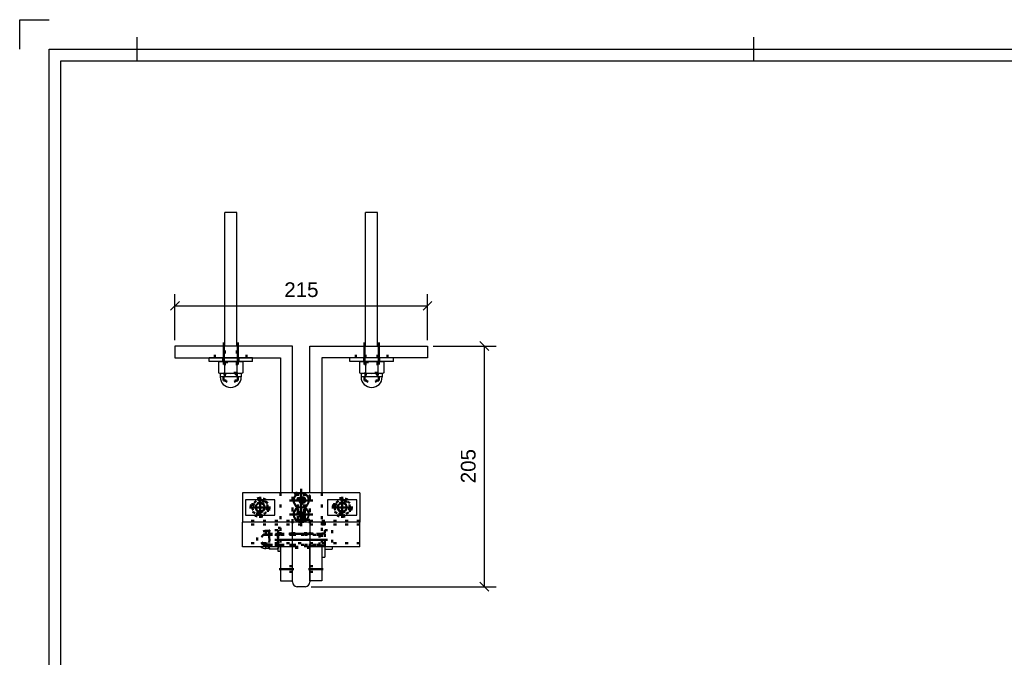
# Model space of a CAD drawing. Header units: millimetres. Extents: x -8 to 412, y -361 to -64.
# Tile 3 of 5: x -8 to 160, y -172 to -64. Entities that reach past the tile are written whole.
import ezdxf

# ---------------------------------------------------------------- set-up
doc = ezdxf.new("R2010")
doc.units = ezdxf.units.MM
doc.linetypes.add('DOT', pattern=[2, 0.5, -1.5])
doc.linetypes.add('STRICHPUNKT2', pattern=[18.5, 10, -4, 0.5, -4])
doc.layers.get('0').update_dxf_attribs({"linetype": 'CONTINUOUS'})
for name, color, linetype in [('DIM49', 4, 'CONTINUOUS'), ('LE_GREEN', 3, 'CONTINUOUS'), ('LE_RED', 1, 'CONTINUOUS'), ('TXT_DIM49', 2, 'CONTINUOUS')]:
    doc.layers.add(name, color=color, linetype=linetype)
doc.layers.add('LE_ALL', color=7, linetype='CONTINUOUS', lineweight=50)
doc.styles.add('ARIAL', font='arial.ttf')

# ---------------------------------------------------------------- blocks, each defined once
blk = doc.blocks.new('DINA3_00002', base_point=(405.05, -353.59))
for p, q in [((12.05, -70.59), (12.05, -66.59)), ((117.05, -66.59), (117.05, -70.59)), ((-0.95, -353.59), (-0.95, -70.59)), ((-0.95, -70.59), (405.05, -70.59))]:
    blk.add_line(p, q)
for points in [[(-7.95, -68.59), (-7.95, -63.59), (-2.95, -63.59)], [(-2.95, -355.59), (-2.95, -68.59), (407.05, -68.59)]]:
    blk.add_lwpolyline(points)
blk = doc.blocks.new('_ZBL0008_00001')
blk.add_blockref('DINA3_00002', (405.05, -353.59))
blk = doc.blocks.new('_D1', base_point=(69.7, -142.57))
at = {"layer": 'DIM49', "color": 1}
for p, q in [((71.95, -119.94), (70.45, -118.44)), ((62.5, -119.19), (73.2, -119.19)), ((71.2, -160.19), (71.2, -119.19)), ((41.7, -160.19), (73.2, -160.19)), ((70.45, -159.44), (71.95, -160.94))]:
    blk.add_line(p, q, dxfattribs=at)
at = {"layer": 'TXT_DIM49', "style": 'ARIAL'}
blk.add_text('205', height=2.5, rotation=90.0002, dxfattribs=at).set_placement((69.7, -142.57))
blk = doc.blocks.new('BALUSTER PROFIEL 80X15 R4_00101', base_point=(39.84, -148.86))
for p, q in [((38.5, -159.39), (38.5, -149.19)), ((41.5, -149.19), (41.5, -159.39)), ((40.7, -160.19), (39.3, -160.19))]:
    blk.add_line(p, q)
blk.add_lwpolyline([(41.5, -149.19), (38.5, -149.19)])
for centre, start, end in [((39.3, -159.39), 180, -90), ((40.7, -159.39), -90, 0)]:
    blk.add_arc(centre, 0.8, start, end)
at = {"layer": 'LE_ALL', "color": 3, "linetype": 'DOT'}
for p, q in [((39.4, -144.19), (39.4, -148.79)), ((40.6, -144.19), (40.6, -148.79)), ((39.4, -148.79), (38.5, -148.79)), ((41.5, -148.79), (40.6, -148.79)), ((38.5, -151.09), (41.5, -151.09)), ((38.5, -153.29), (41.5, -153.29)), ((41.5, -153.59), (38.5, -153.59))]:
    blk.add_line(p, q, dxfattribs=at)
for points in [[(38.5, -149.19), (38.5, -144.99, -0.414214), (39.3, -144.19)], [(39.84, -146.07, 0.493526), (40.6, -145.49, 0.876436), (39.42, -145.33)], [(39.84, -148.47, 0.493526), (40.6, -147.89, 0.876436), (39.42, -147.73)]]:
    blk.add_lwpolyline(points, format="xyb", dxfattribs=at)
for points in [[(41.5, -144.99), (41.5, -149.19)], [(39.84, -148.86), (39.51, -148.81), (39.42, -148.79)], [(39.84, -148.86), (40.26, -148.85), (40.57, -148.8), (40.6, -148.79)]]:
    blk.add_lwpolyline(points, dxfattribs=at)
blk.add_arc((40.7, -144.99), 0.8, 0, 90, dxfattribs=at)
blk.add_blockref('_D1', (69.7, -142.57))
blk = doc.blocks.new('_00103', base_point=(42.1, -151.19))
at = {"layer": 'LE_ALL', "color": 1, "linetype": 'STRICHPUNKT2'}
for p, q in [((40, -143.89), (40, -149.09)), ((40, -145.49), (39.1, -145.49)), ((40, -145.49), (40, -144.59)), ((40, -145.49), (40.9, -145.49)), ((40, -145.49), (40, -146.39)), ((40, -147.89), (40, -146.99)), ((40, -147.89), (39.1, -147.89)), ((40, -147.89), (40.9, -147.89)), ((40, -147.89), (40, -148.79)), ((42.1, -151.19), (37.9, -151.19)), ((42.05, -152.19), (37.95, -152.19)), ((42.05, -152.19), (37.95, -152.19)), ((42.05, -152.19), (37.95, -152.19)), ((42.05, -152.19), (37.95, -152.19))]:
    blk.add_line(p, q, dxfattribs=at)
blk = doc.blocks.new('_00102')
blk.add_blockref('_00103', (42.1, -151.19))
blk = doc.blocks.new('DIN 13-M6_00105', base_point=(40.5, -144.19))
at = {"layer": 'LE_ALL', "color": 3, "linetype": 'DOT'}
for p, q in [((39.4, -144.19), (39.4, -148.79)), ((39.5, -144.19), (39.5, -148.79)), ((40.5, -144.19), (40.5, -148.79)), ((40.6, -144.19), (40.6, -148.79))]:
    blk.add_line(p, q, dxfattribs=at)
for points in [[(39.84, -148.86), (39.51, -148.81), (39.42, -148.79)], [(39.5, -148.79), (39.53, -148.8), (39.66, -148.82), (39.78, -148.83), (40.02, -148.84), (40.35, -148.82), (40.5, -148.79)], [(40.5, -148.79), (40.47, -148.8), (40.33, -148.82), (40.22, -148.83), (39.98, -148.84), (39.65, -148.82), (39.5, -148.79)], [(39.84, -148.86), (40.26, -148.85), (40.57, -148.8), (40.6, -148.79)]]:
    blk.add_lwpolyline(points, dxfattribs=at)
blk = doc.blocks.new('DIN 13-M6_00104')
blk.add_blockref('DIN 13-M6_00105', (40.5, -144.19))
blk = doc.blocks.new('DIN 76-M6_00107', base_point=(40.5, -145.49))
at = {"layer": 'LE_ALL', "color": 3, "linetype": 'DOT'}
for centre in [(40, -145.49), (40, -147.89)]:
    blk.add_circle(centre, 0.5, dxfattribs=at)
for centre, start, end in [((40, -145.49), 0, 164.9299), ((40, -145.49), -105.0701, 0), ((40, -147.89), 0, 164.9299), ((40, -147.89), -105.0701, 0)]:
    blk.add_arc(centre, 0.6, start, end, dxfattribs=at)
blk = doc.blocks.new('DIN 76-M6_00106')
blk.add_blockref('DIN 76-M6_00107', (40.5, -145.49))
blk = doc.blocks.new('BALUSTER PROFIEL 80X15 R4_00100')
for name, p in [('BALUSTER PROFIEL 80X15 R4_00101', (39.84, -148.86)), ('_00102', (0, 0)), ('DIN 13-M6_00104', (0, 0)), ('DIN 76-M6_00106', (0, 0))]:
    blk.add_blockref(name, p)
blk = doc.blocks.new('_D2', base_point=(37.12, -110.84))
at = {"layer": 'DIM49', "color": 1}
for p, q in [((18.5, -118.19), (18.5, -110.34)), ((61.5, -118.19), (61.5, -110.34)), ((19.25, -111.59), (17.75, -113.09)), ((18.5, -112.34), (61.5, -112.34)), ((60.75, -113.09), (62.25, -111.59))]:
    blk.add_line(p, q, dxfattribs=at)
at = {"layer": 'TXT_DIM49', "style": 'ARIAL'}
blk.add_text('215', height=2.5, dxfattribs=at).set_placement((37.12, -110.84))
blk = doc.blocks.new('Hoeklijn 200x100x10_00109', base_point=(29.2, -121.19))
for p, q in [((38.5, -144.19), (38.5, -119.19)), ((36.5, -153.39), (36.5, -159.19)), ((36.5, -159.19), (38.5, -159.19))]:
    blk.add_line(p, q)
for points in [[(38.5, -119.19), (18.5, -119.19), (18.5, -121.19), (36.5, -121.19)], [(36.5, -121.19), (36.5, -144.19)], [(38.5, -159.19), (38.5, -153.39)]]:
    blk.add_lwpolyline(points)
at = {"layer": 'LE_ALL', "color": 3, "linetype": 'DOT'}
for p, q in [((25.3, -121.19), (25.3, -119.19)), ((26.8, -119.19), (26.8, -121.19)), ((29.2, -121.19), (29.2, -119.19)), ((30.7, -121.19), (30.7, -119.19)), ((36.5, -144.19), (36.5, -153.39)), ((38.5, -153.39), (38.5, -144.19)), ((38.5, -151.14), (36.5, -151.14)), ((38.5, -153.24), (36.5, -153.24)), ((38.5, -156.69), (36.5, -156.69)), ((38.5, -157.69), (36.5, -157.69))]:
    blk.add_line(p, q, dxfattribs=at)
blk.add_blockref('_D2', (37.12, -110.84))
blk = doc.blocks.new('_00111', base_point=(29.2, -121.79))
at = {"layer": 'LE_ALL', "color": 1, "linetype": 'STRICHPUNKT2'}
for p, q in [((26.8, -121.79), (26.8, -118.59)), ((29.2, -121.79), (29.2, -118.59)), ((39.02, -152.19), (35.97, -152.19)), ((39.02, -152.19), (35.97, -152.19)), ((38.75, -157.19), (36.25, -157.19))]:
    blk.add_line(p, q, dxfattribs=at)
blk = doc.blocks.new('_00110')
blk.add_blockref('_00111', (29.2, -121.79))
blk = doc.blocks.new('Hoeklijn 200x100x10_00108')
for name, p in [('Hoeklijn 200x100x10_00109', (29.2, -121.19)), ('_00110', (0, 0))]:
    blk.add_blockref(name, p)
blk = doc.blocks.new('Hoeklijn 200x100x10_00113', base_point=(50.8, -119.19))
for p, q in [((41.5, -144.19), (41.5, -119.19)), ((43.5, -153.39), (43.5, -159.19)), ((43.5, -159.19), (41.5, -159.19))]:
    blk.add_line(p, q)
for points in [[(41.5, -119.19), (61.5, -119.19), (61.5, -121.19), (43.5, -121.19)], [(43.5, -121.19), (43.5, -144.19)], [(41.5, -159.19), (41.5, -153.39)]]:
    blk.add_lwpolyline(points)
at = {"layer": 'LE_ALL', "color": 3, "linetype": 'DOT'}
for p, q in [((49.3, -121.19), (49.3, -119.19)), ((50.8, -119.19), (50.8, -121.19)), ((53.2, -119.19), (53.2, -121.19)), ((54.7, -121.19), (54.7, -119.19)), ((41.5, -153.39), (41.5, -144.19)), ((43.5, -144.19), (43.5, -153.39)), ((41.5, -151.14), (43.5, -151.14)), ((41.5, -153.24), (43.5, -153.24)), ((41.5, -156.69), (43.5, -156.69)), ((41.5, -157.69), (43.5, -157.69))]:
    blk.add_line(p, q, dxfattribs=at)
blk = doc.blocks.new('_00115', base_point=(50.8, -121.79))
at = {"layer": 'LE_ALL', "color": 1, "linetype": 'STRICHPUNKT2'}
for p, q in [((50.8, -121.79), (50.8, -118.59)), ((53.2, -121.79), (53.2, -118.59)), ((40.97, -152.19), (44.02, -152.19)), ((40.97, -152.19), (44.02, -152.19)), ((41.25, -157.19), (43.75, -157.19))]:
    blk.add_line(p, q, dxfattribs=at)
blk = doc.blocks.new('_00114')
blk.add_blockref('_00115', (50.8, -121.79))
blk = doc.blocks.new('Hoeklijn 200x100x10_00112')
for name, p in [('_00114', (0, 0)), ('Hoeklijn 200x100x10_00113', (50.8, -119.19))]:
    blk.add_blockref(name, p)
blk = doc.blocks.new('Precisie buis 22x3_00117', base_point=(50, -149.59))
for p, q in [((30, -153.39), (30, -149.19)), ((50, -153.39), (50, -149.19)), ((38.5, -153.39), (30, -153.39))]:
    blk.add_line(p, q)
blk.add_lwpolyline([(50, -153.39), (41.5, -153.39)])
at = {"layer": 'LE_ALL', "color": 3, "linetype": 'DOT'}
for p, q in [((50, -148.99), (30, -148.99)), ((50, -149.59), (30, -149.59)), ((50, -152.79), (30, -152.79)), ((41.5, -153.39), (38.5, -153.39))]:
    blk.add_line(p, q, dxfattribs=at)
blk = doc.blocks.new('Precisie buis 22x3_00116')
blk.add_blockref('Precisie buis 22x3_00117', (50, -149.59))
blk = doc.blocks.new('153.1.100 100 x 5 50 x 47 PM6_00119', base_point=(33, -145.49))
for p, q in [((30, -144.19), (30, -149.19)), ((39.57, -144.19), (30, -144.19)), ((50, -144.19), (40.43, -144.19)), ((50, -144.19), (50, -149.19)), ((39.57, -149.19), (30, -149.19))]:
    blk.add_line(p, q)
for points in [[(40.43, -144.19), (39.57, -144.19, 0.654123), (39.34, -146.69), (40.66, -146.69)], [(50, -149.19), (40.43, -149.19, 0.654123), (40.66, -146.69, 0.654123), (40.43, -144.19)], [(39.34, -146.69, 0.654123), (39.57, -149.19), (40.43, -149.19)]]:
    blk.add_lwpolyline(points, format="xyb")
at = {"layer": 'LE_ALL', "color": 3, "linetype": 'DOT'}
for centre, radius in [((33, -146.69), 1.2), ((40, -145.49), 0.66), ((47, -146.69), 1.2), ((40, -147.89), 0.66)]:
    blk.add_circle(centre, radius, dxfattribs=at)
blk = doc.blocks.new('_00121', base_point=(47, -146.69))
at = {"layer": 'LE_ALL', "color": 1, "linetype": 'STRICHPUNKT2'}
for p, q in [((40, -145.49), (40, -143.52)), ((40, -145.49), (40, -144.23)), ((33, -146.69), (33, -144.89)), ((33, -146.69), (33, -144.89)), ((40, -145.49), (38.03, -145.49)), ((40, -145.49), (38.74, -145.49)), ((40, -145.49), (41.97, -145.49)), ((40, -145.49), (40, -147.46)), ((40, -145.49), (41.26, -145.49)), ((40, -145.49), (40, -146.75)), ((47, -146.69), (47, -144.89)), ((47, -146.69), (47, -144.89)), ((33, -146.69), (31.2, -146.69)), ((33, -146.69), (31.2, -146.69)), ((33, -146.69), (34.8, -146.69)), ((33, -146.69), (33, -148.49)), ((33, -146.69), (34.8, -146.69)), ((33, -146.69), (33, -148.49)), ((40, -147.89), (40, -145.92)), ((40, -147.89), (40, -146.63)), ((47, -146.69), (45.2, -146.69)), ((47, -146.69), (45.2, -146.69)), ((47, -146.69), (48.8, -146.69)), ((47, -146.69), (47, -148.49)), ((47, -146.69), (48.8, -146.69)), ((47, -146.69), (47, -148.49)), ((40, -147.89), (38.03, -147.89)), ((40, -147.89), (38.74, -147.89)), ((40, -147.89), (41.97, -147.89)), ((40, -147.89), (40, -149.86)), ((40, -147.89), (41.26, -147.89)), ((40, -147.89), (40, -149.15))]:
    blk.add_line(p, q, dxfattribs=at)
blk = doc.blocks.new('_00120')
blk.add_blockref('_00121', (47, -146.69))
blk = doc.blocks.new('153.1.100 100 x 5 50 x 47 PM6_00118')
for name, p in [('153.1.100 100 x 5 50 x 47 PM6_00119', (33, -145.49)), ('_00120', (0, 0))]:
    blk.add_blockref(name, p)
blk = doc.blocks.new('Carrosseriering (ISO 7093)-M10_00125', base_point=(44, -151.14))
blk.add_line((43.5, -155.19), (44, -155.19))
at = {"layer": 'LE_ALL', "color": 3, "linetype": 'DOT'}
for p, q in [((43.5, -149.19), (43.5, -153.39)), ((43.5, -149.19), (44, -149.19)), ((44, -149.19), (44, -153.39)), ((44, -151.14), (43.5, -151.14)), ((44, -153.24), (43.5, -153.24))]:
    blk.add_line(p, q, dxfattribs=at)
at = {"layer": 'LE_GREEN'}
for p, q in [((43.5, -153.39), (43.5, -155.19)), ((44, -153.39), (44, -155.19))]:
    blk.add_line(p, q, dxfattribs=at)
blk = doc.blocks.new('Carrosseriering (ISO 7093)-M10_00124')
blk.add_blockref('Carrosseriering (ISO 7093)-M10_00125', (44, -151.14))
blk = doc.blocks.new('Sluitring (DIN 125)-M10_00127', base_point=(36.1, -153.24))
blk.add_line((36.5, -154.19), (36.1, -154.19))
at = {"layer": 'LE_ALL', "color": 3, "linetype": 'DOT'}
for p, q in [((36.1, -153.39), (36.1, -150.19)), ((36.5, -150.19), (36.1, -150.19)), ((36.5, -153.39), (36.5, -150.19)), ((36.1, -151.14), (36.5, -151.14)), ((36.1, -153.24), (36.5, -153.24))]:
    blk.add_line(p, q, dxfattribs=at)
at = {"layer": 'LE_GREEN'}
for p, q in [((36.1, -154.19), (36.1, -153.39)), ((36.5, -154.19), (36.5, -153.39))]:
    blk.add_line(p, q, dxfattribs=at)
blk = doc.blocks.new('Sluitring (DIN 125)-M10_00126')
blk.add_blockref('Sluitring (DIN 125)-M10_00127', (36.1, -153.24))
blk = doc.blocks.new('Hoge dopmoer (DIN 1587)-M10_00129', base_point=(34.1, -153.19))
for p, q in [((34, -153.69), (34, -153.39)), ((34.5, -153.69), (34, -153.69)), ((34.5, -153.69), (34.5, -153.39)), ((34.53, -153.79), (34.5, -153.69)), ((34.59, -153.79), (34.53, -153.79)), ((34.54, -153.39), (34.59, -153.79)), ((36.01, -153.79), (36.05, -153.39)), ((36.07, -153.79), (36.1, -153.69)), ((36.1, -153.39), (36.1, -153.69))]:
    blk.add_line(p, q)
blk.add_lwpolyline([(36.07, -153.79), (36.01, -153.79), (34.59, -153.79)])
blk.add_arc((34, -152.19), 1.5, -126.8729, -90)
at = {"layer": 'LE_ALL', "color": 3, "linetype": 'DOT'}
for p, q in [((34, -153.39), (34, -150.69)), ((34.5, -150.69), (34, -150.69)), ((34.53, -150.59), (34.5, -150.69)), ((34.5, -153.39), (34.5, -150.69)), ((34.53, -150.59), (34.59, -150.59)), ((36.01, -150.59), (34.59, -150.59)), ((36.1, -150.69), (36.1, -153.39)), ((33.5, -153.04), (32.9, -152.19)), ((34.1, -153.19), (34.1, -151.19)), ((36.1, -151.19), (34.1, -151.19)), ((36.01, -152.19), (34.59, -152.19)), ((34.1, -153.19), (33.5, -153.04)), ((36.1, -153.19), (34.1, -153.19))]:
    blk.add_line(p, q, dxfattribs=at)
for points in [[(34.59, -150.59), (34.54, -151), (34.53, -151.39), (34.54, -151.77), (34.59, -152.19)], [(36.01, -150.59), (36.07, -150.59), (36.1, -150.69)], [(36.01, -152.19), (36.06, -151.77), (36.07, -151.39), (36.06, -151), (36.01, -150.59)], [(34.1, -151.19), (33.5, -151.34), (32.9, -152.19)], [(34.59, -152.19), (34.53, -152.81), (34.53, -153.09), (34.54, -153.39)], [(36.05, -153.39), (36.07, -153.09), (36.07, -152.81), (36.01, -152.19)]]:
    blk.add_lwpolyline(points, dxfattribs=at)
blk.add_arc((34, -152.19), 1.5, 90, -126.8729, dxfattribs=at)
blk = doc.blocks.new('GEWINDE_00131', base_point=(36.1, -151.19))
at = {"layer": 'LE_ALL', "color": 3, "linetype": 'DOT'}
for p, q in [((34.1, -151.19), (33.5, -151.34)), ((36.01, -151.34), (33.5, -151.34)), ((34.1, -153.19), (34.1, -151.19)), ((36.1, -151.19), (34.1, -151.19)), ((36.1, -151.19), (36.01, -151.34)), ((36.01, -151.34), (36.01, -153.04))]:
    blk.add_line(p, q, dxfattribs=at)
for points in [[(36.1, -153.19), (36.01, -153.04), (33.5, -153.04)], [(36.1, -153.19), (34.1, -153.19), (33.5, -153.04)]]:
    blk.add_lwpolyline(points, dxfattribs=at)
blk = doc.blocks.new('GEWINDE_00130')
blk.add_blockref('GEWINDE_00131', (36.1, -151.19))
blk = doc.blocks.new('Hoge dopmoer (DIN 1587)-M10_00128')
for name, p in [('Hoge dopmoer (DIN 1587)-M10_00129', (34.1, -153.19)), ('GEWINDE_00130', (0, 0))]:
    blk.add_blockref(name, p)
blk = doc.blocks.new('Zeskant tapbout-M10x50 (DIN 933)_00133', base_point=(43.1, -151.34))
for p, q in [((44, -153.39), (44, -153.79)), ((44, -153.79), (45.28, -153.79)), ((45.28, -153.39), (45.28, -153.79))]:
    blk.add_line(p, q)
at = {"layer": 'LE_ALL', "color": 3, "linetype": 'DOT'}
for p, q in [((44, -150.59), (44, -152.19)), ((34, -151.34), (43.1, -151.34)), ((43.1, -151.34), (43.1, -153.04)), ((44, -153.19), (44, -151.19)), ((44, -152.19), (45.28, -152.19)), ((44, -152.19), (44, -153.39)), ((45.28, -152.19), (45.28, -153.39)), ((34, -153.04), (43.1, -153.04)), ((43.1, -153.19), (44, -153.19))]:
    blk.add_line(p, q, dxfattribs=at)
for points in [[(44, -150.59), (45.28, -150.59), (45.28, -152.19)], [(43.1, -153.19), (43.1, -151.19), (44, -151.19)]]:
    blk.add_lwpolyline(points, dxfattribs=at)
blk = doc.blocks.new('GEWINDE_00135', base_point=(43.1, -151.34))
at = {"layer": 'LE_ALL', "color": 3, "linetype": 'DOT'}
for p, q in [((43.1, -151.19), (34, -151.19)), ((43.1, -151.34), (34, -151.34)), ((43.1, -153.04), (34, -153.04))]:
    blk.add_line(p, q, dxfattribs=at)
blk.add_lwpolyline([(43.1, -151.19), (43.1, -153.19), (34, -153.19)], dxfattribs=at)
blk = doc.blocks.new('GEWINDE_00134')
blk.add_blockref('GEWINDE_00135', (43.1, -151.34))
blk = doc.blocks.new('Zeskant tapbout-M10x50 (DIN 933)_00132')
for name, p in [('Zeskant tapbout-M10x50 (DIN 933)_00133', (43.1, -151.34)), ('GEWINDE_00134', (0, 0))]:
    blk.add_blockref(name, p)
blk = doc.blocks.new('Montage hoeklijn aan baluster_00123')
for name in ['Carrosseriering (ISO 7093)-M10_00124', 'Hoge dopmoer (DIN 1587)-M10_00128', 'Zeskant tapbout-M10x50 (DIN 933)_00132', 'Sluitring (DIN 125)-M10_00126']:
    blk.add_blockref(name, (0, 0))
blk = doc.blocks.new('Carrosseriering M12 (ISO 7093 _ DIN 9021)_00138', base_point=(53.3, -121.19))
for p, q in [((55.7, -121.19), (48.3, -121.19)), ((48.3, -121.85), (48.3, -121.19)), ((55.7, -121.85), (48.3, -121.85)), ((55.7, -121.85), (55.7, -121.19))]:
    blk.add_line(p, q)
at = {"layer": 'LE_ALL', "color": 3, "linetype": 'DOT'}
for p, q in [((50.7, -121.19), (50.7, -121.85)), ((53.3, -121.19), (53.3, -121.85))]:
    blk.add_line(p, q, dxfattribs=at)
blk = doc.blocks.new('Carrosseriering M12 (ISO 7093 _ DIN 9021)_00137')
blk.add_blockref('Carrosseriering M12 (ISO 7093 _ DIN 9021)_00138', (53.3, -121.19))
blk = doc.blocks.new('Hoge dopmoer (DIN 1587)-M12_00140', base_point=(53.21, -123.95))
for p, q in [((52, -121.85), (53.56, -121.85)), ((53.04, -121.92), (53.04, -123.77)), ((53.56, -121.85), (53.8, -121.85)), ((54.08, -121.92), (53.8, -121.85)), ((54.08, -121.92), (54.08, -123.77)), ((49.92, -123.77), (50.2, -123.85)), ((50.44, -123.85), (50.2, -123.85)), ((50.2, -123.85), (50.2, -124.45)), ((52, -123.85), (50.44, -123.85)), ((53.56, -123.85), (52, -123.85)), ((53.8, -123.85), (53.56, -123.85)), ((54.08, -123.77), (53.8, -123.85))]:
    blk.add_line(p, q)
for points in [[(50.44, -121.85), (50.19, -121.87), (49.92, -121.92), (49.92, -123.77)], [(49.92, -121.92), (50.2, -121.85), (50.44, -121.85)], [(50.96, -121.92), (50.69, -121.87), (50.44, -121.85), (52, -121.85)], [(53.04, -121.92), (52.5, -121.87), (52, -121.85), (51.5, -121.87), (50.96, -121.92), (50.96, -123.77), (51.5, -123.83), (52, -123.85), (52.5, -123.83), (53.04, -123.77)], [(53.56, -121.85), (53.31, -121.87), (53.04, -121.92)], [(54.08, -121.92), (53.81, -121.87), (53.56, -121.85)], [(49.92, -123.77), (50.19, -123.83), (50.44, -123.85)], [(53.8, -123.85), (53.8, -124.45), (50.2, -124.45)], [(50.44, -123.85), (50.69, -123.83), (50.96, -123.77)], [(53.04, -123.77), (53.31, -123.83), (53.56, -123.85)], [(53.56, -123.85), (53.81, -123.83), (54.08, -123.77)]]:
    blk.add_lwpolyline(points)
blk.add_arc((52, -124.45), 1.8, 180, 0)
at = {"layer": 'LE_ALL', "color": 3, "linetype": 'DOT'}
for p, q in [((50.8, -121.85), (50.8, -123.95)), ((53.2, -121.85), (53.2, -123.95)), ((53.21, -123.95), (50.79, -123.95)), ((50.79, -125.05), (50.79, -123.95)), ((53.21, -125.05), (53.21, -123.95)), ((53.21, -125.05), (50.79, -125.05)), ((50.98, -125.05), (52, -125.65)), ((53.02, -125.05), (52, -125.65))]:
    blk.add_line(p, q, dxfattribs=at)
blk = doc.blocks.new('GEWINDE_00142', base_point=(53.2, -123.95))
at = {"layer": 'LE_ALL', "color": 3, "linetype": 'DOT'}
for p, q in [((50.8, -121.85), (50.98, -121.95)), ((50.8, -121.85), (50.8, -123.95)), ((50.98, -121.95), (50.98, -123.77)), ((50.98, -121.95), (53.02, -121.95)), ((53.2, -121.85), (53.02, -121.95)), ((53.02, -121.95), (53.02, -123.77)), ((53.2, -121.85), (53.2, -123.95)), ((50.8, -123.95), (50.98, -123.77)), ((53.02, -123.77), (50.98, -123.77)), ((53.2, -123.95), (53.02, -123.77))]:
    blk.add_line(p, q, dxfattribs=at)
blk = doc.blocks.new('GEWINDE_00141')
blk.add_blockref('GEWINDE_00142', (53.2, -123.95))
blk = doc.blocks.new('Hoge dopmoer (DIN 1587)-M12_00139')
for name, p in [('Hoge dopmoer (DIN 1587)-M12_00140', (53.21, -123.95)), ('GEWINDE_00141', (0, 0))]:
    blk.add_blockref(name, p)
blk = doc.blocks.new('Draadstang-M12x140_00144', base_point=(53.02, -96.45))
for p, q in [((53.02, -96.45), (50.98, -96.45)), ((50.98, -119.19), (50.98, -96.45)), ((53.02, -119.19), (53.02, -96.45))]:
    blk.add_line(p, q)
at = {"layer": 'LE_ALL', "color": 3, "linetype": 'DOT'}
for points in [[(50.98, -124.45), (50.98, -121.19), (50.98, -119.19)], [(53.02, -124.45), (53.02, -121.19), (53.02, -119.19)]]:
    blk.add_lwpolyline(points, dxfattribs=at)
blk = doc.blocks.new('Draadstang-M12x140_00143')
blk.add_blockref('Draadstang-M12x140_00144', (53.02, -96.45))
blk = doc.blocks.new('Montage baluster_00136')
for name in ['Draadstang-M12x140_00143', 'Carrosseriering M12 (ISO 7093 _ DIN 9021)_00137', 'Hoge dopmoer (DIN 1587)-M12_00139']:
    blk.add_blockref(name, (0, 0))
blk = doc.blocks.new('Carrosseriering M12 (ISO 7093 _ DIN 9021)_00147', base_point=(29.3, -121.19))
for p, q in [((31.7, -121.19), (24.3, -121.19)), ((24.3, -121.85), (24.3, -121.19)), ((31.7, -121.85), (24.3, -121.85)), ((31.7, -121.85), (31.7, -121.19))]:
    blk.add_line(p, q)
at = {"layer": 'LE_ALL', "color": 3, "linetype": 'DOT'}
for p, q in [((26.7, -121.19), (26.7, -121.85)), ((29.3, -121.19), (29.3, -121.85))]:
    blk.add_line(p, q, dxfattribs=at)
blk = doc.blocks.new('Carrosseriering M12 (ISO 7093 _ DIN 9021)_00146')
blk.add_blockref('Carrosseriering M12 (ISO 7093 _ DIN 9021)_00147', (29.3, -121.19))
blk = doc.blocks.new('Hoge dopmoer (DIN 1587)-M12_00149', base_point=(29.21, -123.95))
for p, q in [((28, -121.85), (29.56, -121.85)), ((29.04, -121.92), (29.04, -123.77)), ((29.56, -121.85), (29.8, -121.85)), ((30.08, -121.92), (29.8, -121.85)), ((30.08, -121.92), (30.08, -123.77)), ((25.92, -123.77), (26.2, -123.85)), ((26.44, -123.85), (26.2, -123.85)), ((26.2, -123.85), (26.2, -124.45)), ((28, -123.85), (26.44, -123.85)), ((29.56, -123.85), (28, -123.85)), ((29.8, -123.85), (29.56, -123.85)), ((30.08, -123.77), (29.8, -123.85))]:
    blk.add_line(p, q)
for points in [[(26.44, -121.85), (26.19, -121.87), (25.92, -121.92), (25.92, -123.77)], [(25.92, -121.92), (26.2, -121.85), (26.44, -121.85)], [(26.96, -121.92), (26.69, -121.87), (26.44, -121.85), (28, -121.85)], [(29.04, -121.92), (28.5, -121.87), (28, -121.85), (27.5, -121.87), (26.96, -121.92), (26.96, -123.77), (27.5, -123.83), (28, -123.85), (28.5, -123.83), (29.04, -123.77)], [(29.56, -121.85), (29.31, -121.87), (29.04, -121.92)], [(30.08, -121.92), (29.81, -121.87), (29.56, -121.85)], [(25.92, -123.77), (26.19, -123.83), (26.44, -123.85)], [(29.8, -123.85), (29.8, -124.45), (26.2, -124.45)], [(26.44, -123.85), (26.69, -123.83), (26.96, -123.77)], [(29.04, -123.77), (29.31, -123.83), (29.56, -123.85)], [(29.56, -123.85), (29.81, -123.83), (30.08, -123.77)]]:
    blk.add_lwpolyline(points)
blk.add_arc((28, -124.45), 1.8, 180, 0)
at = {"layer": 'LE_ALL', "color": 3, "linetype": 'DOT'}
for p, q in [((26.8, -121.85), (26.8, -123.95)), ((29.2, -121.85), (29.2, -123.95)), ((29.21, -123.95), (26.79, -123.95)), ((26.79, -125.05), (26.79, -123.95)), ((29.21, -125.05), (29.21, -123.95)), ((29.21, -125.05), (26.79, -125.05)), ((26.98, -125.05), (28, -125.65)), ((29.02, -125.05), (28, -125.65))]:
    blk.add_line(p, q, dxfattribs=at)
blk = doc.blocks.new('GEWINDE_00151', base_point=(29.2, -123.95))
at = {"layer": 'LE_ALL', "color": 3, "linetype": 'DOT'}
for p, q in [((26.8, -121.85), (26.98, -121.95)), ((26.8, -121.85), (26.8, -123.95)), ((26.98, -121.95), (26.98, -123.77)), ((26.98, -121.95), (29.02, -121.95)), ((29.2, -121.85), (29.02, -121.95)), ((29.02, -121.95), (29.02, -123.77)), ((29.2, -121.85), (29.2, -123.95)), ((26.8, -123.95), (26.98, -123.77)), ((29.02, -123.77), (26.98, -123.77)), ((29.2, -123.95), (29.02, -123.77))]:
    blk.add_line(p, q, dxfattribs=at)
blk = doc.blocks.new('GEWINDE_00150')
blk.add_blockref('GEWINDE_00151', (29.2, -123.95))
blk = doc.blocks.new('Hoge dopmoer (DIN 1587)-M12_00148')
for name, p in [('Hoge dopmoer (DIN 1587)-M12_00149', (29.21, -123.95)), ('GEWINDE_00150', (0, 0))]:
    blk.add_blockref(name, p)
blk = doc.blocks.new('Draadstang-M12x140_00153', base_point=(29.02, -96.45))
for p, q in [((29.02, -96.45), (26.98, -96.45)), ((26.98, -119.19), (26.98, -96.45)), ((29.02, -119.19), (29.02, -96.45))]:
    blk.add_line(p, q)
at = {"layer": 'LE_ALL', "color": 3, "linetype": 'DOT'}
for p, q in [((26.98, -124.45), (26.98, -119.19)), ((29.02, -124.45), (29.02, -119.19))]:
    blk.add_line(p, q, dxfattribs=at)
blk = doc.blocks.new('Draadstang-M12x140_00152')
blk.add_blockref('Draadstang-M12x140_00153', (29.02, -96.45))
blk = doc.blocks.new('Montage baluster_00145')
for name in ['Draadstang-M12x140_00152', 'Carrosseriering M12 (ISO 7093 _ DIN 9021)_00146', 'Hoge dopmoer (DIN 1587)-M12_00148']:
    blk.add_blockref(name, (0, 0))
blk = doc.blocks.new('Stelschroef (DIN 913 - ISO 4026)-M6x20_00156', base_point=(39.65, -145.69))
at = {"layer": 'LE_ALL', "color": 3, "linetype": 'DOT'}
for p, q in [((39.65, -145.69), (39.65, -144.99)), ((39.83, -145.69), (39.83, -144.99)), ((40.17, -145.69), (40.17, -144.99)), ((40.35, -145.69), (40.35, -144.99)), ((40.5, -144.99), (40.5, -148.89)), ((39.5, -148.89), (40.5, -148.89)), ((40.5, -148.89), (40.4, -148.99))]:
    blk.add_line(p, q, dxfattribs=at)
for points in [[(40.5, -144.99), (39.5, -144.99), (39.5, -148.89), (39.6, -148.99), (40.4, -148.99)], [(39.65, -145.69), (39.83, -145.69), (40.17, -145.69), (40.35, -145.69)]]:
    blk.add_lwpolyline(points, dxfattribs=at)
blk = doc.blocks.new('GEWINDE_00158', base_point=(40.5, -144.99))
at = {"layer": 'LE_ALL', "color": 3, "linetype": 'DOT'}
for p, q in [((39.4, -145.09), (39.5, -144.99)), ((39.4, -145.09), (40.6, -145.09)), ((39.5, -144.99), (39.5, -148.89)), ((40.5, -144.99), (39.5, -144.99)), ((40.5, -144.99), (40.5, -148.89)), ((40.6, -145.09), (40.5, -144.99)), ((40.6, -145.09), (40.6, -148.79)), ((39.4, -148.79), (40.6, -148.79)), ((40.6, -148.79), (40.5, -148.89))]:
    blk.add_line(p, q, dxfattribs=at)
blk.add_lwpolyline([(39.4, -145.09), (39.4, -148.79), (39.5, -148.89), (40.5, -148.89)], dxfattribs=at)
blk = doc.blocks.new('GEWINDE_00157')
blk.add_blockref('GEWINDE_00158', (40.5, -144.99))
blk = doc.blocks.new('Stelschroef (DIN 913 - ISO 4026)-M6x20_00155')
for name, p in [('GEWINDE_00157', (0, 0)), ('Stelschroef (DIN 913 - ISO 4026)-M6x20_00156', (39.65, -145.69))]:
    blk.add_blockref(name, p)
blk = doc.blocks.new('Montage sierregel_00154')
blk.add_blockref('Stelschroef (DIN 913 - ISO 4026)-M6x20_00155', (0, 0))
blk = doc.blocks.new('Verzonken kopbout (DIN 7991_ISO 10642)-M6x20_00161', base_point=(40.23, -145.09))
blk.add_lwpolyline([(40.23, -145.09), (39.77, -145.09), (39.54, -145.49), (39.77, -145.89), (40.23, -145.89), (40.46, -145.49)], close=True)
blk.add_circle((40, -145.49), 1.2)
blk = doc.blocks.new('Verzonken kopbout (DIN 7991_ISO 10642)-M6x20_00160')
blk.add_blockref('Verzonken kopbout (DIN 7991_ISO 10642)-M6x20_00161', (40.23, -145.09))
blk = doc.blocks.new('Verzonken kopbout (DIN 7991_ISO 10642)-M6x20_00163', base_point=(40.23, -147.49))
blk.add_lwpolyline([(40.23, -147.49), (39.77, -147.49), (39.54, -147.89), (39.77, -148.29), (40.23, -148.29), (40.46, -147.89)], close=True)
blk.add_circle((40, -147.89), 1.2)
blk = doc.blocks.new('Verzonken kopbout (DIN 7991_ISO 10642)-M6x20_00162')
blk.add_blockref('Verzonken kopbout (DIN 7991_ISO 10642)-M6x20_00163', (40.23, -147.49))
blk = doc.blocks.new('Montage strip op baluster_00159')
for name in ['Verzonken kopbout (DIN 7991_ISO 10642)-M6x20_00160', 'Verzonken kopbout (DIN 7991_ISO 10642)-M6x20_00162']:
    blk.add_blockref(name, (0, 0))
blk = doc.blocks.new('1011-2 Moerblok M8 SMALL_00166', base_point=(32.79, -147.46))
blk.add_lwpolyline([(35.5, -145.39), (30.5, -145.39), (30.5, -147.99), (35.5, -147.99)], close=True)
at = {"layer": 'LE_ALL', "color": 3, "linetype": 'DOT'}
blk.add_lwpolyline([(32.79, -147.46, 1.140985), (33, -145.89, 0.339113), (32.23, -146.48)], format="xyb", dxfattribs=at)
blk = doc.blocks.new('DIN 13-M8_00168', base_point=(32.82, -147.35))
blk.add_arc((33, -146.69), 0.68, 164.9299, -105.0701)
blk = doc.blocks.new('DIN 13-M8_00167')
blk.add_blockref('DIN 13-M8_00168', (32.82, -147.35))
blk = doc.blocks.new('_00170', base_point=(33, -146.69))
at = {"layer": 'LE_ALL', "color": 1, "linetype": 'STRICHPUNKT2'}
for q in [(33, -145.49), (33, -145.49), (31.8, -146.69), (31.8, -146.69), (34.2, -146.69), (33, -147.89), (34.2, -146.69), (33, -147.89)]:
    blk.add_line((33, -146.69), q, dxfattribs=at)
blk = doc.blocks.new('_00169')
blk.add_blockref('_00170', (33, -146.69))
blk = doc.blocks.new('1011-2 Moerblok M8 SMALL_00165')
for name, p in [('1011-2 Moerblok M8 SMALL_00166', (32.79, -147.46)), ('_00169', (0, 0)), ('DIN 13-M8_00167', (0, 0))]:
    blk.add_blockref(name, p)
blk = doc.blocks.new('Sluitring (DIN 125)-M8_00172', base_point=(33, -147.53))
at = {"layer": 'LE_ALL', "color": 3, "linetype": 'DOT'}
for points in [[(33, -145.09, -1), (33, -148.29, -1)], [(33, -147.53, -1), (33, -145.85, -1)]]:
    blk.add_lwpolyline(points, format="xyb", close=True, dxfattribs=at)
blk = doc.blocks.new('Sluitring (DIN 125)-M8_00171')
blk.add_blockref('Sluitring (DIN 125)-M8_00172', (33, -147.53))
blk = doc.blocks.new('Zeskant tapbout-M8x16 (DIN 933)_00174', base_point=(34.3, -146.69))
blk.add_lwpolyline([(33, -147.37, -1), (33, -146.01, -1)], format="xyb", close=True)
at = {"layer": 'LE_ALL', "color": 3, "linetype": 'DOT'}
blk.add_lwpolyline([(34.3, -145.94), (33, -145.19), (31.7, -145.94), (31.7, -147.44), (33, -148.19), (34.3, -147.44)], close=True, dxfattribs=at)
for start, end in [(120, 180), (60, 120), (0, 60), (180, -120), (-60, 0), (-120, -60)]:
    blk.add_arc((33, -146.69), 1.3, start, end, dxfattribs=at)
blk = doc.blocks.new('GEWINDE_00176', base_point=(33, -145.89))
blk.add_lwpolyline([(33, -145.89, -1), (33, -147.49, -1)], format="xyb", close=True)
at = {"layer": 'LE_RED'}
blk.add_line((33, -147.37), (32.82, -147.35), dxfattribs=at)
blk.add_lwpolyline([(32.34, -146.51, -0.339113), (33, -146.01, -1), (33, -147.37)], format="xyb", dxfattribs=at)
blk = doc.blocks.new('GEWINDE_00175')
blk.add_blockref('GEWINDE_00176', (33, -145.89))
blk = doc.blocks.new('Zeskant tapbout-M8x16 (DIN 933)_00173')
for name, p in [('Zeskant tapbout-M8x16 (DIN 933)_00174', (34.3, -146.69)), ('GEWINDE_00175', (0, 0))]:
    blk.add_blockref(name, p)
blk = doc.blocks.new('Montage handregel_00164')
for name in ['1011-2 Moerblok M8 SMALL_00165', 'Sluitring (DIN 125)-M8_00171', 'Zeskant tapbout-M8x16 (DIN 933)_00173']:
    blk.add_blockref(name, (0, 0))
blk = doc.blocks.new('1011-2 Moerblok M8 SMALL_00179', base_point=(46.79, -147.46))
blk.add_lwpolyline([(49.5, -145.39), (44.5, -145.39), (44.5, -147.99), (49.5, -147.99)], close=True)
at = {"layer": 'LE_ALL', "color": 3, "linetype": 'DOT'}
blk.add_lwpolyline([(46.79, -147.46, 1.140985), (47, -145.89, 0.339113), (46.23, -146.48)], format="xyb", dxfattribs=at)
blk = doc.blocks.new('DIN 13-M8_00181', base_point=(46.82, -147.35))
blk.add_arc((47, -146.69), 0.68, 164.9299, -105.0701)
blk = doc.blocks.new('DIN 13-M8_00180')
blk.add_blockref('DIN 13-M8_00181', (46.82, -147.35))
blk = doc.blocks.new('_00183', base_point=(47, -146.69))
at = {"layer": 'LE_ALL', "color": 1, "linetype": 'STRICHPUNKT2'}
for q in [(47, -145.49), (47, -145.49), (45.8, -146.69), (45.8, -146.69), (48.2, -146.69), (47, -147.89), (48.2, -146.69), (47, -147.89)]:
    blk.add_line((47, -146.69), q, dxfattribs=at)
blk = doc.blocks.new('_00182')
blk.add_blockref('_00183', (47, -146.69))
blk = doc.blocks.new('1011-2 Moerblok M8 SMALL_00178')
for name, p in [('1011-2 Moerblok M8 SMALL_00179', (46.79, -147.46)), ('_00182', (0, 0)), ('DIN 13-M8_00180', (0, 0))]:
    blk.add_blockref(name, p)
blk = doc.blocks.new('Sluitring (DIN 125)-M8_00185', base_point=(47, -147.53))
at = {"layer": 'LE_ALL', "color": 3, "linetype": 'DOT'}
for points in [[(47, -145.09, -1), (47, -148.29, -1)], [(47, -147.53, -1), (47, -145.85, -1)]]:
    blk.add_lwpolyline(points, format="xyb", close=True, dxfattribs=at)
blk = doc.blocks.new('Sluitring (DIN 125)-M8_00184')
blk.add_blockref('Sluitring (DIN 125)-M8_00185', (47, -147.53))
blk = doc.blocks.new('Zeskant tapbout-M8x16 (DIN 933)_00187', base_point=(48.3, -146.69))
blk.add_lwpolyline([(47, -147.37, -1), (47, -146.01, -1)], format="xyb", close=True)
at = {"layer": 'LE_ALL', "color": 3, "linetype": 'DOT'}
blk.add_lwpolyline([(48.3, -145.94), (47, -145.19), (45.7, -145.94), (45.7, -147.44), (47, -148.19), (48.3, -147.44)], close=True, dxfattribs=at)
for start, end in [(120, 180), (60, 120), (0, 60), (180, -120), (-60, 0), (-120, -60)]:
    blk.add_arc((47, -146.69), 1.3, start, end, dxfattribs=at)
blk = doc.blocks.new('GEWINDE_00189', base_point=(47, -145.89))
blk.add_lwpolyline([(47, -145.89, -1), (47, -147.49, -1)], format="xyb", close=True)
at = {"layer": 'LE_RED'}
blk.add_line((47, -147.37), (46.82, -147.35), dxfattribs=at)
blk.add_lwpolyline([(46.34, -146.51, -0.339113), (47, -146.01, -1), (47, -147.37)], format="xyb", dxfattribs=at)
blk = doc.blocks.new('GEWINDE_00188')
blk.add_blockref('GEWINDE_00189', (47, -145.89))
blk = doc.blocks.new('Zeskant tapbout-M8x16 (DIN 933)_00186')
for name, p in [('Zeskant tapbout-M8x16 (DIN 933)_00187', (48.3, -146.69)), ('GEWINDE_00188', (0, 0))]:
    blk.add_blockref(name, p)
blk = doc.blocks.new('Montage handregel_00177')
for name in ['1011-2 Moerblok M8 SMALL_00178', 'Sluitring (DIN 125)-M8_00184', 'Zeskant tapbout-M8x16 (DIN 933)_00186']:
    blk.add_blockref(name, (0, 0))
blk = doc.blocks.new('Montage_00122')
for name in ['Montage baluster_00145', 'Montage baluster_00136', 'Montage handregel_00164', 'Montage strip op baluster_00159', 'Montage sierregel_00154', 'Montage handregel_00177', 'Montage hoeklijn aan baluster_00123']:
    blk.add_blockref(name, (0, 0))
blk = doc.blocks.new('Tussen baluster_00099')
for name in ['Montage_00122', 'Hoeklijn 200x100x10_00108', 'BALUSTER PROFIEL 80X15 R4_00100', 'Hoeklijn 200x100x10_00112', '153.1.100 100 x 5 50 x 47 PM6_00118', 'Precisie buis 22x3_00116']:
    blk.add_blockref(name, (0, 0))
blk = doc.blocks.new('_A3D0027_00098')
blk.add_blockref('Tussen baluster_00099', (0, 0))
blk = doc.blocks.new('_ANS0027_00097')
blk.add_blockref('_A3D0027_00098', (0, 0))

msp = doc.modelspace()

# ---------------------------------------------------------------- block references
for name in ['_ZBL0008_00001', '_ANS0027_00097']:
    msp.add_blockref(name, (0, 0))

doc.saveas('drawing.dxf')
